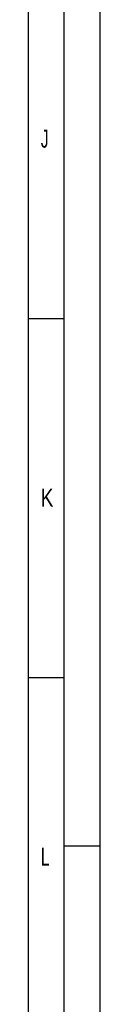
# Model space of a CAD drawing. Header units: millimetres. Extents: x 0 to 1189, y 0 to 841.
# Tile 121 of 169: x 1179 to 1189, y 275 to 412. Entities that reach past the tile are written whole.
import ezdxf

# ---------------------------------------------------------------- set-up
doc = ezdxf.new("R2010")
doc.units = ezdxf.units.MM
doc.header["$LTSCALE"] = 65.395
doc.layers.get('0').update_dxf_attribs({"linetype": 'CONTINUOUS'})
doc.styles.add('TEXTSTYLE_2', font='txt')

msp = doc.modelspace()

# ---------------------------------------------------------------- linework, layer by layer
at = {"color": 5, "linetype": 'Continuous'}
for p, q in [((1189, 841), (1189, 0)), ((1179, 831), (1179, 10)), ((1179, 370.5), (1184, 370.5)), ((1179, 320.5), (1184, 320.5)), ((1189, 297), (1184, 297))]:
    msp.add_line(p, q, dxfattribs=at)
at = {"color": 6, "linetype": 'Continuous'}
msp.add_line((1184, 836), (1184, 5), dxfattribs=at)

# ---------------------------------------------------------------- texts
at = {"color": 5, "linetype": 'Continuous', "style": 'TEXTSTYLE_2'}
for s, width, p in [('J', 0.642857, (1180.77091, 394.271)), ('K', 0.785714, (1180.77091, 344.271)), ('L', 0.642857, (1180.77091, 294.271))]:
    msp.add_text(s, height=2.50001, dxfattribs=dict(at, width=width)).set_placement(p)

doc.saveas('drawing.dxf')
